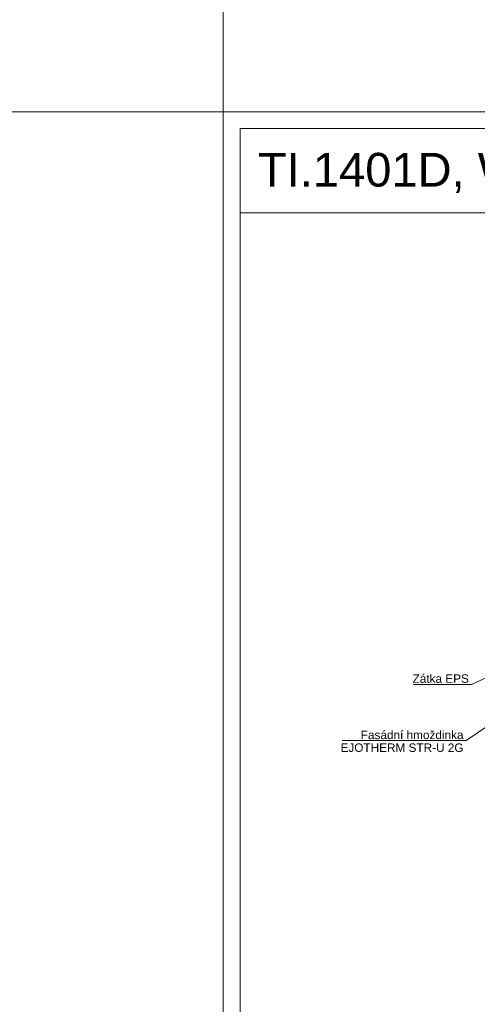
# Model space of a CAD drawing. Header units: millimetres. Extents: x -330321 to -319702, y -17713 to -4070.
# Tile 2 of 22: x -328042 to -327363, y -11207 to -9748. Entities that reach past the tile are written whole.
import ezdxf
from ezdxf.xclip import XClip

# ---------------------------------------------------------------- set-up
doc = ezdxf.new("R2010")
doc.units = ezdxf.units.MM
doc.header["$MEASUREMENT"] = 0
doc.header["$XCLIPFRAME"] = 0
for name, color, linetype in [('POHLED ZÁPADNÍ_1__K EXPEDICI', 7, 'Continuous'), ('POHLED ZÁPADNÍ_1__ZÁHLAVÍ', 7, 'Continuous'), ('POHLED ZÁPADNÍ_1_DEK_KÓTY', 7, 'Continuous'), ('POHLED ZÁPADNÍ_1_DEK_POPIS', 7, 'Continuous'), ('POHLED ZÁPADNÍ_1_moje-rastr-pozn', 7, 'Continuous')]:
    doc.layers.add(name, color=color, linetype=linetype)
doc.styles.add('GENEROVANÝ_STYL_2', font='txt')

# ---------------------------------------------------------------- blocks, each defined once
blk = doc.blocks.new('Kresba_1_1', base_point=(-330716.4, -11911))
at = {"layer": 'POHLED ZÁPADNÍ_1__K EXPEDICI', "color": 3, "linetype": 'Continuous', "lineweight": 18, "flags": 128}
blk.add_lwpolyline([(-327740.3, -9884), (-326255.3, -9884), (-326255.3, -11984), (-327740.3, -11984)], close=True, dxfattribs=at)
at = {"layer": 'POHLED ZÁPADNÍ_1_DEK_KÓTY', "color": 6, "linetype": 'Continuous', "lineweight": 18}
for p, q in [((-327250.4, -10676.9), (-327371.8, -10732.9)), ((-327228, -10712.7), (-327379.8, -10816.3)), ((-327373.8, -10732.9), (-327458, -10732.9)), ((-327371.8, -10732.9), (-327373.8, -10732.9)), ((-327381.8, -10816.3), (-327563.6, -10816.3)), ((-327379.8, -10816.3), (-327381.8, -10816.3))]:
    blk.add_line(p, q, dxfattribs=at)
at = {"layer": 'POHLED ZÁPADNÍ_1_DEK_POPIS', "color": 6, "linetype": 'Continuous', "lineweight": 18}
blk.add_line((-327715.3, -10034), (-326280.3, -10034), dxfattribs=at)
at = {"layer": 'POHLED ZÁPADNÍ_1_DEK_POPIS', "color": 6, "linetype": 'Continuous', "lineweight": 18, "flags": 128}
blk.add_lwpolyline([(-327715.3, -9909), (-326280.3, -9909), (-326280.3, -11959), (-327715.3, -11959)], close=True, dxfattribs=at)
at = {"layer": 'POHLED ZÁPADNÍ_1_moje-rastr-pozn', "color": 241, "linetype": 'Continuous', "lineweight": 18}
for p, q in [((-327740.3, -4069.5), (-327740.3, -17712.9)), ((-330320.7, -9884), (-325144.9, -9884))]:
    blk.add_line(p, q, dxfattribs=at)
at = {"layer": 'POHLED ZÁPADNÍ_1__ZÁHLAVÍ', "color": 6, "linetype": 'Continuous', "lineweight": 18, "insert": (-327688.7, -10004.3), "char_height": 50, "attachment_point": 7, "style": 'GENEROVANÝ_STYL_2'}
blk.add_mtext('\\A1;{\\pql;\\fArial|b0|i0|c238|p38;TI.1401D, WW.1002A}', dxfattribs=at)
at = {"layer": 'POHLED ZÁPADNÍ_1_DEK_KÓTY', "color": 6, "linetype": 'Continuous', "lineweight": 18, "insert": (-327375.8, -10718.1), "char_height": 12.5, "attachment_point": 3, "style": 'GENEROVANÝ_STYL_2'}
blk.add_mtext('\\A1;{\\pqr;\\fArial|b0|i0|c238|p38;Zátka EPS}', dxfattribs=at)
at = {"layer": 'POHLED ZÁPADNÍ_1_DEK_KÓTY', "color": 6, "linetype": 'Continuous', "lineweight": 18, "insert": (-327383.8, -10801.6), "char_height": 12.5, "width": 184.404, "attachment_point": 3, "line_spacing_factor": 0.907427, "style": 'GENEROVANÝ_STYL_2'}
blk.add_mtext('\\A1;{\\pqr;\\fArial|b0|i0|c238|p38;Fasádní hmoždinka \\fArial|b0|i0|c238|p38;EJOTHERM STR-U 2G}', dxfattribs=at)

msp = doc.modelspace()

# ---------------------------------------------------------------- block references
at = {"color": 9, "linetype": 'Continuous', "lineweight": 13}
ref = msp.add_blockref('Kresba_1_1', (-330716.4, -11911), dxfattribs=at)
XClip(ref).set_block_clipping_path([(-330320.7226132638, -17712.8606360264), (-325144.8974555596, -4069.5162355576)])

doc.saveas('drawing.dxf')
